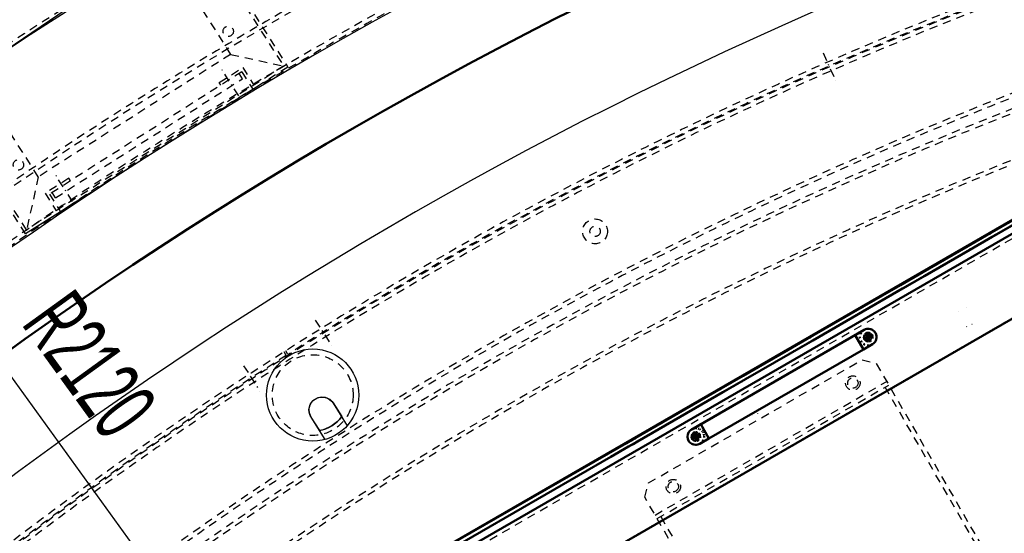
# Model space of a CAD drawing. Extents: x -7591 to -2491, y 6498 to 10061.
# Tile 43 of 125: x -6346 to -5872, y 8564 to 8812. Entities that reach past the tile are written whole.
import ezdxf
from ezdxf.enums import TextEntityAlignment as Align

# ---------------------------------------------------------------- set-up
doc = ezdxf.new("R2010")
doc.units = 0
doc.header["$MEASUREMENT"] = 0
for name, pattern in [('DASHDOT', [8.5, 4, -2, 0.5, -2]), ('DOT', [2, 0.5, -1.5]), ('HIDDEN', [7, 4, -3])]:
    doc.linetypes.add(name, pattern=pattern)
doc.layers.get('0').update_dxf_attribs({"linetype": 'CONTINUOUS'})
for name, color, linetype in [('DIM49', 4, 'CONTINUOUS'), ('LE_HIDDEN', 7, 'CONTINUOUS'), ('LE_MIDDLE', 7, 'CONTINUOUS'), ('TXT_DIM49', 2, 'CONTINUOUS')]:
    doc.layers.add(name, color=color, linetype=linetype)
doc.layers.add('LE_ALL', color=7, linetype='CONTINUOUS', lineweight=50)

# ---------------------------------------------------------------- blocks, each defined once
blk = doc.blocks.new('_D16', base_point=(-6427.42, 8745.7))
at = {"layer": 'DIM49', "color": 1}
for p, q in [((-6427.42, 8745.7), (-6390.51, 8710.7)), ((-6405.7, 8699.7), (-6427.42, 8745.7)), ((-6398.83, 8706.21), (-6426.69, 8744.69)), ((-6396.81, 8707.68), (-6416.84, 8735.35)), ((-6400.86, 8704.75), (-6420.89, 8732.42)), ((-6394.78, 8709.14), (-6407, 8726.02)), ((-6402.88, 8703.28), (-6415.1, 8720.16)), ((-6392.76, 8710.61), (-6397.16, 8716.69)), ((-6390.51, 8710.7), (-6405.7, 8699.7)), ((-6404.91, 8701.81), (-6409.31, 8707.89)), ((-6398.1, 8705.2), (-6060.93, 8239.43))]:
    blk.add_line(p, q, dxfattribs=at)
at = {"layer": 'TXT_DIM49', "width": 0.578}
blk.add_text('R2120', height=31.25, rotation=305.9007, dxfattribs=at).set_placement((-6325.24, 8636.52), align=Align.CENTER)
blk = doc.blocks.new('_D18', base_point=(-6464.67, 8908.92))
at = {"layer": 'DIM49', "color": 1}
for p, q in [((-6360.92, 8979.56), (-6456.41, 8914.55)), ((-6381.58, 8965.49), (-6363.38, 8947.64)), ((-6371.65, 8942.01), (-6381.58, 8965.49)), ((-6368.22, 8945.86), (-6380.88, 8964.46)), ((-6370.28, 8944.45), (-6375.91, 8952.72)), ((-6366.15, 8947.27), (-6371.78, 8955.53)), ((-6363.38, 8947.64), (-6371.65, 8942.01)), ((-6367.51, 8944.83), (-6308.42, 8858.04)), ((-6312.55, 8855.22), (-6304.29, 8860.85)), ((-6307.72, 8857), (-6295.05, 8838.4)), ((-6305.65, 8858.41), (-6300.02, 8850.14)), ((-6304.29, 8860.85), (-6294.35, 8837.37)), ((-6294.35, 8837.37), (-6312.55, 8855.22)), ((-6309.78, 8855.6), (-6304.15, 8847.33)), ((-6273.68, 8851.44), (-6369.17, 8786.43))]:
    blk.add_line(p, q, dxfattribs=at)
at = {"layer": 'TXT_DIM49', "width": 0.557}
blk.add_text('155', height=31.25, rotation=304.25, dxfattribs=at).set_placement((-6336.22, 8932.18), align=Align.CENTER)

msp = doc.modelspace()

# ---------------------------------------------------------------- linework, layer by layer
for p, q in [((-6326.77, 8719.4), (-6343.64, 8708.65)), ((-6206.02, 8620.29), (-6199.29, 8609.41))]:
    msp.add_line(p, q)
for points in [[(-3319.19, 8334.81, 0.111006), (-4057.65, 9007.3, 0.000315), (-4060.15, 9008.72, 0.005079), (-4100.61, 9031.15, 0.000315), (-4103.13, 9032.51, 0.252871), (-6267.97, 9031.15, 0.005079), (-6308.43, 9008.72, 0.111325), (-7049.39, 8334.81)], [(-5958.88, 8165.33), (-5582.16, 8382.83, 0.414214), (-5580.69, 8388.3), (-5792.24, 8754.7, 0.414214), (-5797.7, 8756.17), (-6174.42, 8538.67, 0.414214), (-6175.89, 8533.2)], [(-6206.02, 8620.29, -1), (-6195.3, 8626.92), (-6188.57, 8616.04)], [(-6195.25, 8627.05), (-6191.1, 8620.53, -0.186805), (-6201.73, 8613.76), (-6205.88, 8620.28, -1), (-6195.25, 8627.05)]]:
    msp.add_lwpolyline(points, format="xyb")
msp.add_circle((-6205.16, 8630.87), 22.25)
msp.add_circle((-6205.16, 8630.87), 22.25)
for centre, radius, start, end in [((-5184.29, 7028.43), 2396.87, 31.73211, 148.26789), ((-5184.29, 7028.43), 2391.87, 31.73211, 148.26789), ((-5184.29, 7028.43), 2372, 31.75, 148.25), ((-5184.29, 7028.43), 2370, 31.79835, 148.20165), ((-5184.29, 7028.43), 2345, 32.74999, 147.24999), ((-5184.29, 7028.43), 2266.16, 35.00882, 144.99118), ((-5184.29, 7028.43), 2258.06, 35.00886, 144.99114), ((-5184.29, 7028.43), 2247.11, 35.0089, 144.9911), ((-5184.29, 7028.43), 2120, 90, 129.25), ((-5184.29, 7028.43), 2040, 31.79835, 148.20165), ((-5184.29, 7028.43), 1950, 32.04534, 147.95466), ((-6205.16, 8630.87), 17.45, -79.4123, -37.0877)]:
    msp.add_arc(centre, radius, start, end)
at = {"layer": 'LE_ALL'}
for p, q in [((-6170.99, 8533.72), (-5795.14, 8750.72)), ((-5878.43, 8708.98), (-5889.25, 8702.73)), ((-5888.25, 8701), (-5877.43, 8707.25)), ((-5910.9, 8690.23), (-5921.73, 8683.98)), ((-5920.73, 8682.25), (-5909.9, 8688.5)), ((-5921.73, 8683.98), (-5965.03, 8658.98)), ((-5964.03, 8657.25), (-5920.73, 8682.25)), ((-6022.38, 8614.32), (-5939.24, 8662.32)), ((-6022.38, 8614.32), (-5939.24, 8662.32)), ((-5939.24, 8662.32), (-5943.57, 8659.82)), ((-6018.05, 8616.82), (-5943.57, 8659.82)), ((-5965.03, 8658.98), (-5975.85, 8652.73)), ((-5974.85, 8651), (-5964.03, 8657.25)), ((-5935.24, 8655.4), (-5939.57, 8652.9)), ((-5997.5, 8640.23), (-6008.33, 8633.98)), ((-6007.33, 8632.25), (-5996.5, 8638.5)), ((-6018.05, 8616.82), (-6022.38, 8614.32)), ((-6014.05, 8609.9), (-6018.05, 8616.82)), ((-6014.05, 8609.9), (-6018.38, 8607.4)), ((-6052.8, 8606), (-6048.47, 8608.5))]:
    msp.add_line(p, q, dxfattribs=at)
at = {"layer": 'LE_ALL', "color": 1, "linetype": 'DOT'}
for p, q in [((-5889.25, 8702.73), (-5878.43, 8708.98)), ((-5877.43, 8707.25), (-5888.25, 8701)), ((-5878.43, 8708.98), (-5877.43, 8707.25)), ((-5888.25, 8701), (-5889.25, 8702.73)), ((-5921.73, 8683.98), (-5910.9, 8690.23)), ((-5909.9, 8688.5), (-5920.73, 8682.25)), ((-5909.9, 8688.5), (-5910.9, 8690.23)), ((-5921.73, 8683.98), (-5920.73, 8682.25)), ((-5975.85, 8652.73), (-5965.03, 8658.98)), ((-5964.03, 8657.25), (-5974.85, 8651)), ((-5965.03, 8658.98), (-5964.03, 8657.25)), ((-5943.57, 8659.82), (-5939.57, 8652.9)), ((-5937.24, 8658.86), (-5939.84, 8657.36)), ((-5939.31, 8658.1), (-5938.83, 8658.37)), ((-5938.46, 8657.73), (-5938.94, 8657.46)), ((-5937.24, 8658.86), (-5938.74, 8661.46)), ((-5937.75, 8659), (-5938.65, 8660.55)), ((-5938.37, 8660.08), (-5938.65, 8660.55)), ((-5938.01, 8660.92), (-5937.73, 8660.45)), ((-5936.48, 8656.8), (-5937.38, 8658.35)), ((-5937.24, 8658.86), (-5934.65, 8660.36)), ((-5937.24, 8658.86), (-5935.74, 8656.26)), ((-5936.48, 8656.8), (-5936.75, 8657.27)), ((-5936.03, 8659.99), (-5936.49, 8659.72)), ((-5936.11, 8657.64), (-5935.84, 8657.17)), ((-5936.03, 8659.99), (-5935.55, 8660.27)), ((-5935.18, 8659.62), (-5935.66, 8659.35)), ((-5974.85, 8651), (-5975.85, 8652.73)), ((-6008.33, 8633.98), (-5997.5, 8640.23)), ((-5996.5, 8638.5), (-6007.33, 8632.25)), ((-5996.5, 8638.5), (-5997.5, 8640.23)), ((-6008.33, 8633.98), (-6007.33, 8632.25)), ((-6018.05, 8616.82), (-6014.05, 8609.9)), ((-6053.8, 8607.73), (-6049.47, 8610.23)), ((-6049.47, 8610.23), (-6048.47, 8608.5)), ((-6020.38, 8610.86), (-6022.98, 8609.36)), ((-6022.44, 8610.1), (-6021.97, 8610.37)), ((-6021.6, 8609.73), (-6022.07, 8609.46)), ((-6020.38, 8610.86), (-6021.88, 8613.46)), ((-6020.89, 8611), (-6021.79, 8612.55)), ((-6021.51, 8612.08), (-6021.79, 8612.55)), ((-6021.15, 8612.92), (-6020.87, 8612.45)), ((-6019.62, 8608.8), (-6020.52, 8610.35)), ((-6020.38, 8610.86), (-6017.78, 8612.36)), ((-6020.38, 8610.86), (-6018.88, 8608.26)), ((-6019.16, 8611.99), (-6019.63, 8611.72)), ((-6019.25, 8609.64), (-6018.98, 8609.17)), ((-6019.16, 8611.99), (-6018.69, 8612.27)), ((-6018.32, 8611.62), (-6018.79, 8611.35)), ((-6062.46, 8602.73), (-6051.63, 8608.98)), ((-6050.63, 8607.25), (-6061.46, 8601)), ((-6048.47, 8608.5), (-6052.8, 8606)), ((-6051.63, 8608.98), (-6050.63, 8607.25)), ((-6019.62, 8608.8), (-6019.89, 8609.27)), ((-6061.46, 8601), (-6062.46, 8602.73))]:
    msp.add_line(p, q, dxfattribs=at)
at = {"layer": 'LE_ALL'}
for points in [[(-5797.45, 8755.73), (-5809.58, 8748.73), (-5813.91, 8746.23), (-5824.3, 8740.23), (-5832.96, 8735.23), (-5837.29, 8732.73), (-5889.25, 8702.73), (-5910.9, 8690.23), (-5975.85, 8652.73), (-5997.5, 8640.23), (-6049.47, 8610.23), (-6053.8, 8607.73), (-6062.46, 8602.73), (-6140.4, 8557.73), (-6144.73, 8555.23), (-6174.17, 8538.23)], [(-5796.45, 8754), (-5808.58, 8747), (-5812.91, 8744.5), (-5823.3, 8738.5), (-5831.96, 8733.5), (-5836.29, 8731), (-5888.25, 8701), (-5909.9, 8688.5), (-5974.85, 8651), (-5996.5, 8638.5), (-6048.47, 8608.5), (-6052.8, 8606), (-6061.46, 8601), (-6139.4, 8556), (-6143.73, 8553.5), (-6173.17, 8536.5)], [(-5835.12, 8733.98), (-5837.29, 8732.73), (-5878.43, 8708.98)], [(-5877.43, 8707.25), (-5836.29, 8731), (-5834.12, 8732.25)], [(-6117.66, 8523.52), (-6118.61, 8519.99), (-5948.69, 8225.69), (-5945.16, 8224.74), (-5640.47, 8400.66), (-5639.52, 8404.19), (-5809.43, 8698.49), (-5812.97, 8699.43), (-6117.66, 8523.52)], [(-6014.05, 8609.9), (-5939.57, 8652.9), (-5943.57, 8659.82)], [(-6008.33, 8633.98), (-6049.47, 8610.23), (-6051.63, 8608.98)], [(-6050.63, 8607.25), (-6048.47, 8608.5), (-6007.33, 8632.25)], [(-6049.47, 8610.23), (-6053.8, 8607.73)], [(-6051.63, 8608.98), (-6053.8, 8607.73), (-6062.46, 8602.73)], [(-6061.46, 8601), (-6052.8, 8606), (-6050.63, 8607.25)]]:
    msp.add_lwpolyline(points, dxfattribs=at)
at = {"layer": 'LE_ALL', "color": 1, "linetype": 'DOT'}
for points in [[(-5878.43, 8708.98), (-5835.12, 8733.98), (-5834.12, 8732.25), (-5877.43, 8707.25)], [(-5878.43, 8708.98), (-5877.43, 8707.25)], [(-6118.61, 8519.99), (-6117.66, 8523.52), (-5812.97, 8699.43), (-5809.43, 8698.49), (-5639.52, 8404.19), (-5640.47, 8400.66), (-5945.16, 8224.74), (-5948.69, 8225.69), (-6118.61, 8519.99)], [(-5965.03, 8658.98), (-5921.73, 8683.98), (-5920.73, 8682.25), (-5964.03, 8657.25)], [(-5965.03, 8658.98), (-5964.03, 8657.25)], [(-5939.31, 8658.1), (-5937.75, 8659), (-5938.37, 8658.64), (-5938.83, 8658.37)], [(-5938.46, 8657.73), (-5938, 8658), (-5937.38, 8658.35), (-5938.94, 8657.46)], [(-5938.37, 8660.08), (-5938.11, 8659.61), (-5937.75, 8659)], [(-5938.01, 8660.92), (-5937.11, 8659.37), (-5937.46, 8659.98), (-5937.73, 8660.45)], [(-5937.38, 8658.35), (-5937.02, 8657.74), (-5936.75, 8657.27)], [(-5936.49, 8659.72), (-5937.11, 8659.37), (-5935.55, 8660.27)], [(-5935.18, 8659.62), (-5936.74, 8658.72), (-5936.12, 8659.08), (-5935.66, 8659.35)], [(-5936.11, 8657.64), (-5936.38, 8658.11), (-5936.74, 8658.72), (-5935.84, 8657.17)], [(-6051.63, 8608.98), (-6008.33, 8633.98), (-6007.33, 8632.25), (-6050.63, 8607.25)], [(-6022.44, 8610.1), (-6020.89, 8611), (-6021.51, 8610.64), (-6021.97, 8610.37)], [(-6021.6, 8609.73), (-6021.14, 8610), (-6020.52, 8610.35), (-6022.07, 8609.46)], [(-6021.51, 8612.08), (-6021.24, 8611.61), (-6020.89, 8611)], [(-6021.15, 8612.92), (-6020.25, 8611.37), (-6020.6, 8611.98), (-6020.87, 8612.45)], [(-6020.52, 8610.35), (-6020.16, 8609.74), (-6019.89, 8609.27)], [(-6019.63, 8611.72), (-6020.25, 8611.37), (-6018.69, 8612.27)], [(-6018.32, 8611.62), (-6019.88, 8610.72), (-6019.26, 8611.08), (-6018.79, 8611.35)], [(-6019.25, 8609.64), (-6019.52, 8610.11), (-6019.88, 8610.72), (-6018.98, 8609.17)], [(-6053.8, 8607.73), (-6052.8, 8606)], [(-6051.63, 8608.98), (-6050.63, 8607.25)]]:
    msp.add_lwpolyline(points, dxfattribs=at)
for points in [[(-5935.31, 8659.38, -0.339113), (-5936.24, 8657.13, -1.140985), (-5937.76, 8660.79)], [(-5935.73, 8659.26, -2.026238), (-5938.03, 8660.22, -0.06585), (-5937.65, 8660.38, 0.06585), (-5938.03, 8660.22, 2.026238), (-5935.73, 8659.26)], [(-5937.65, 8660.38, 1.140985), (-5936.46, 8657.5, 0.339113), (-5935.73, 8659.26)], [(-6018.45, 8611.38, -0.339113), (-6019.38, 8609.13, -1.140985), (-6020.9, 8612.79)], [(-6018.86, 8611.26, -2.026238), (-6021.17, 8612.22, -0.06585), (-6020.79, 8612.38, 0.06585), (-6021.17, 8612.22, 2.026238), (-6018.86, 8611.26)], [(-6020.79, 8612.38, 1.140985), (-6019.6, 8609.5, 0.339113), (-6018.86, 8611.26)]]:
    msp.add_lwpolyline(points, format="xyb", dxfattribs=at)
for centre, radius in [((-5937.24, 8658.86), 4), ((-5937.24, 8658.86), 4), ((-5937.24, 8658.86), 2.1), ((-5937.24, 8658.86), 2), ((-5937.24, 8658.86), 2), ((-5937.24, 8658.86), 1.69), ((-5937.24, 8658.86), 1.69), ((-5937.24, 8658.86), 1.69), ((-5937.24, 8658.86), 1.69), ((-6020.38, 8610.86), 4), ((-6020.38, 8610.86), 4), ((-6020.38, 8610.86), 4), ((-6020.38, 8610.86), 2.1), ((-6020.38, 8610.86), 2), ((-6020.38, 8610.86), 2), ((-6020.38, 8610.86), 1.69), ((-6020.38, 8610.86), 1.69), ((-6020.38, 8610.86), 1.69)]:
    msp.add_circle(centre, radius, dxfattribs=at)
at = {"layer": 'LE_ALL'}
for centre, radius, start, end in [((-5184.29, 7028.43), 2000, 90, 148.25), ((-5937.24, 8658.86), 4, -60, 120), ((-6020.38, 8610.86), 4, 120, -60)]:
    msp.add_arc(centre, radius, start, end, dxfattribs=at)
at = {"layer": 'LE_ALL', "color": 1, "linetype": 'DOT'}
for centre, radius, start, end in [((-5937.24, 8658.86), 4, 120, -60), ((-5937.24, 8658.86), 2.2, -159.6821, -140.3179), ((-5937.24, 8658.86), 2, 104.9299, -60), ((-5937.24, 8658.86), 2, 120, 14.9299), ((-5937.24, 8658.86), 2, 120, 14.9299), ((-5937.24, 8658.86), 1.66, -162.8623, -137.1377), ((-5937.24, 8658.86), 1.57, 120, 14.9299), ((-5937.24, 8658.86), 2.2, 110.3179, 129.6821), ((-5937.24, 8658.86), 1.66, 107.1377, 132.8623), ((-5937.24, 8658.86), 1.15, -168.8532, -131.1468), ((-5937.24, 8658.86), 2, 104.9299, 120), ((-5937.24, 8658.86), 2, 104.9299, 120), ((-5937.24, 8658.86), 1.15, 101.1468, 138.8532), ((-5937.24, 8658.86), 1.57, 104.9299, 120), ((-5937.24, 8658.86), 1.15, -78.8532, -41.1468), ((-5937.24, 8658.86), 1.66, -72.8623, -47.1377), ((-5937.24, 8658.86), 1.15, 11.1468, 48.8532), ((-5937.24, 8658.86), 2.2, -69.6821, -50.3179), ((-5937.24, 8658.86), 2, -60, 14.9299), ((-5937.24, 8658.86), 1.66, 17.1377, 42.8623), ((-5937.24, 8658.86), 2.2, 20.3179, 39.6821), ((-6020.38, 8610.86), 4, -60, 120), ((-6020.38, 8610.86), 2.2, -159.6821, -140.3179), ((-6020.38, 8610.86), 2, 120, 14.9299), ((-6020.38, 8610.86), 2, 120, 14.9299), ((-6020.38, 8610.86), 1.66, -162.8623, -137.1377), ((-6020.38, 8610.86), 1.57, 120, 14.9299), ((-6020.38, 8610.86), 2.2, 110.3179, 129.6821), ((-6020.38, 8610.86), 1.66, 107.1377, 132.8623), ((-6020.38, 8610.86), 1.15, -168.8532, -131.1468), ((-6020.38, 8610.86), 2, 104.9299, 120), ((-6020.38, 8610.86), 2, 104.9299, 120), ((-6020.38, 8610.86), 1.15, 101.1468, 138.8532), ((-6020.38, 8610.86), 1.57, 104.9299, 120), ((-6020.38, 8610.86), 1.15, -78.8532, -41.1468), ((-6020.38, 8610.86), 1.66, -72.8623, -47.1377), ((-6020.38, 8610.86), 1.15, 11.1468, 48.8532), ((-6020.38, 8610.86), 1.66, 17.1377, 42.8623), ((-6020.38, 8610.86), 2.2, 20.3179, 39.6821), ((-6020.38, 8610.86), 2.2, -69.6821, -50.3179)]:
    msp.add_arc(centre, radius, start, end, dxfattribs=at)
for centre, major_axis, start_param, end_param in [((-5937.24, 8658.86), (0, -2.1), 0, 6.283185), ((-6020.38, 8610.86), (0, -2.1), 0, 6.283185), ((-6020.38, 8610.86), (2, 0), 1.831378, 5.235993), ((-6020.38, 8610.86), (1.69, 0), 0, 6.283185), ((-6020.38, 8610.86), (2, 0), 5.235988, 6.543762)]:
    msp.add_ellipse(centre, major_axis=major_axis, ratio=1, start_param=start_param, end_param=end_param, dxfattribs=at)
at = {"layer": 'LE_HIDDEN', "color": 1, "linetype": 'HIDDEN'}
for p, q in [((-6333.4, 8934.53), (-6244.74, 8795.37)), ((-6244.74, 8795.37), (-6219.2, 8789.7)), ((-6239.37, 8786.93), (-6332.14, 8727.83)), ((-6239.02, 8783.6), (-6240.63, 8786.13)), ((-6239.37, 8786.93), (-6233.99, 8778.5)), ((-6329.26, 8726.11), (-6239.02, 8783.6)), ((-6249.49, 8780.48), (-6250.29, 8781.75)), ((-6168.17, 8533.04), (-5795.95, 8747.94)), ((-6337.51, 8736.26), (-6343.18, 8710.72)), ((-6322.02, 8734.28), (-6322.83, 8735.54)), ((-6329.26, 8726.11), (-6330.88, 8728.64)), ((-6217.94, 8650), (-6219.01, 8651.69)), ((-6217.1, 8650.54), (-6218.17, 8652.23)), ((-6040.06, 8572.94), (-5928.34, 8637.44)), ((-6039.06, 8571.21), (-5927.34, 8635.71)), ((-5755.57, 8334.2), (-5929.07, 8634.71)), ((-6037.33, 8572.21), (-5862.83, 8269.97))]:
    msp.add_line(p, q, dxfattribs=at)
for points in [[(-5186.29, 9150.43, 0.172955), (-6528.44, 8670.42), (-6468.33, 8596.86, 0.078205), (-6887.99, 8126.67), (-7153.76, 8297.61, -0.254675), (-5186.29, 9371.43)], [(-7153.76, 8297.61, -0.254675), (-5186.29, 9371.43), (-5186.29, 9290.43), (-5204.29, 9290.43)], [(-5186.29, 9150.43, 0.172955), (-6528.44, 8670.42), (-6468.33, 8596.86, 0.078205), (-6887.99, 8126.67), (-7155.44, 8298.7)], [(-5437.14, 8886.3, 0.219407), (-6761.24, 8042.76), (-6803.29, 8069.8)]]:
    msp.add_lwpolyline(points, format="xyb", dxfattribs=at)
for points in [[(-6343.64, 8708.65), (-6453.78, 8881.54), (-6327.27, 8962.14), (-6217.13, 8789.24), (-6343.64, 8708.65)], [(-6219.2, 8789.7), (-6343.18, 8710.72), (-6451.71, 8881.09), (-6327.73, 8960.07), (-6219.2, 8789.7)], [(-6244.74, 8795.37), (-6337.51, 8736.26), (-6426.17, 8875.42)], [(-6250.29, 8781.75), (-6238.91, 8789), (-6233.54, 8780.57)], [(-6322.83, 8735.54), (-6334.21, 8728.29), (-6328.84, 8719.85)], [(-6332.14, 8727.83), (-6326.77, 8719.4)], [(-6043.23, 8588.43), (-5940.17, 8647.93), (-5933.34, 8646.1), (-5746.84, 8323.07), (-5748.67, 8316.24), (-5851.73, 8256.74), (-5858.56, 8258.57), (-6045.06, 8581.6), (-6043.23, 8588.43)]]:
    msp.add_lwpolyline(points, dxfattribs=at)
for centre, radius in [((-6245.9, 8806.49), 2.5), ((-6347.1, 8742.01), 2.5), ((-6068.96, 8709.91), 6), ((-6068.96, 8709.91), 2.5), ((-6205.16, 8630.87), 19.5), ((-5944.65, 8636.69), 3.5), ((-5944.65, 8636.69), 2.5), ((-6031.25, 8586.69), 3.5), ((-6031.25, 8586.69), 2.5)]:
    msp.add_circle(centre, radius, dxfattribs=at)
for radius, start, end in [(2120, 90, 129.25), (2368, 118.5484, 137.95161), (2065.69, 40.48822, 139.52979), (2063.69, 40.48822, 139.52979), (2042.69, 40.48822, 139.51177), (2040.69, 40.48822, 139.51177), (1925, 97.75, 147.25), (1922.5, 97.80961, 147.19039), (1923, 97.83939, 122.4851), (1920.5, 97.80967, 147.19033), (1870, 93.40298, 139.46784), (1868, 93.46808, 139.40484), (1877, 97.81105, 147.25), (1847, 94.16047, 138.73488), (1845, 94.22726, 138.67026), (1923, 122.5149, 147.16061)]:
    msp.add_arc((-5184.29, 7028.43), radius, start, end, dxfattribs=at)
at = {"layer": 'LE_MIDDLE', "color": 1, "linetype": 'DASHDOT'}
for p, q in [((-5959.01, 8796.11), (-5953.05, 8782.89)), ((-6240.86, 8775.31), (-6249.72, 8789.23)), ((-6320.98, 8724.27), (-6329.85, 8738.18)), ((-6203.93, 8667.1), (-6196.14, 8654.87))]:
    msp.add_line(p, q, dxfattribs=at)
at = {"layer": 'LE_MIDDLE', "linetype": 'DASHDOT'}
for p, q in [((-5893.81, 8671.46), (-5893.81, 8671.46)), ((-5889.66, 8673.18), (-5889.66, 8673.18)), ((-5889.81, 8663.92), (-5889.7, 8663.87)), ((-5887.15, 8665.02), (-5887.2, 8664.91)), ((-5993.13, 8630.32), (-5993.13, 8630.32)), ((-5997.29, 8628.6), (-5997.29, 8628.6)), ((-5993.28, 8621.06), (-5993.17, 8621.01)), ((-5990.63, 8622.16), (-5990.68, 8622.04))]:
    msp.add_line(p, q, dxfattribs=at)
at = {"layer": 'LE_MIDDLE', "color": 1, "linetype": 'DASHDOT'}
msp.add_lwpolyline([(-6238.51, 8645.07), (-6235.29, 8640.01), (-6230.72, 8632.84)], dxfattribs=at)

# ---------------------------------------------------------------- block references
at = {"layer": 'DIM49'}
for name, p in [('_D18', (-6464.67, 8908.92)), ('_D16', (-6427.42, 8745.7))]:
    msp.add_blockref(name, p, dxfattribs=at)

doc.saveas('drawing.dxf')
